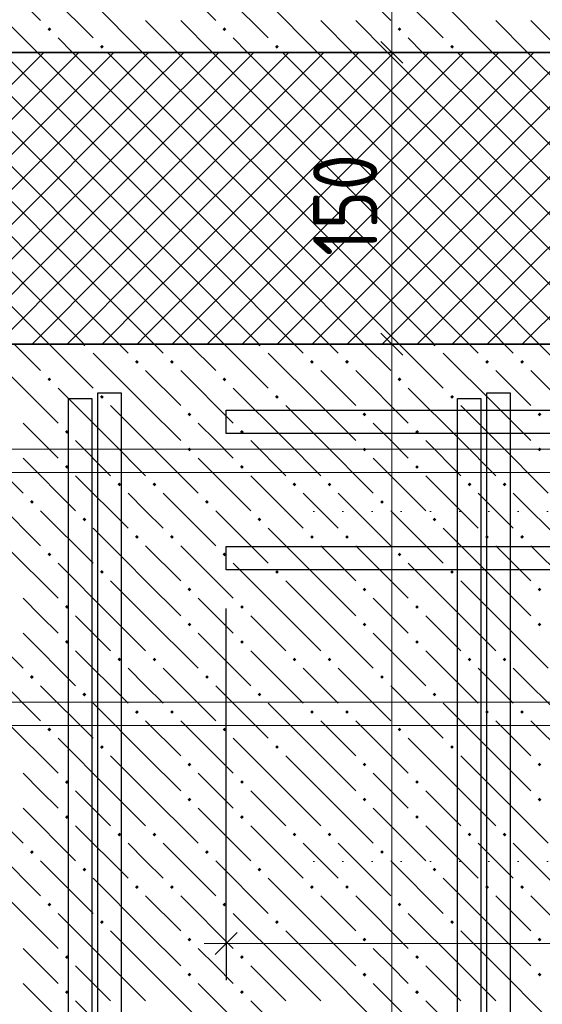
# Model space of a CAD drawing. Header units: millimetres. Extents: x 0 to 42000, y 0 to 29700.
# Tile 18 of 64: x 8148 to 9939, y 16452 to 19826. Entities that reach past the tile are written whole.
import ezdxf

# ---------------------------------------------------------------- set-up
doc = ezdxf.new("R2010")
doc.units = ezdxf.units.MM
doc.linetypes.add('______9', pattern=[100, 0, -100])
for name, color, linetype, lineweight in [('Standard', 7, 'Continuous', 25), ('ЖБ Перекрытие верхний уровень', 7, 'Continuous', 18), ('Обрамление П-обр. равн.', 7, 'Continuous', 25), ('Размерная линия_ общее', 7, 'Continuous', 13), ('Ребро вкладыша арматура S1', 7, 'Continuous', 25), ('Фоновоя арматура Х1', 7, 'Continuous', 25)]:
    doc.layers.add(name, color=color, linetype=linetype, lineweight=lineweight)
doc.layers.add('Утеплитель перекрытие', color=7, linetype='Continuous', true_color=0xa0a0a0)
doc.styles.add('ISOCPEUR', font='txt')

msp = doc.modelspace()

# ---------------------------------------------------------------- hatches: boundary and pattern name
at = {"layer": 'ЖБ Перекрытие верхний уровень', "linetype": 'Continuous', "lineweight": 18, "transparency": 33554687}
for points in [[(8242.8, 19793.5), (8249.3, 19800), (8255.8, 19793.5), (8249.3, 19787)], [(8842.8, 19793.5), (8849.3, 19800), (8855.8, 19793.5), (8849.3, 19787)], [(9442.8, 19793.5), (9449.3, 19800), (9455.8, 19793.5), (9449.3, 19787)], [(8422.8, 19733.5), (8429.3, 19740), (8435.8, 19733.5), (8429.3, 19727)], [(9022.8, 19733.5), (9029.3, 19740), (9035.8, 19733.5), (9029.3, 19727)], [(9622.8, 19733.5), (9629.3, 19740), (9635.8, 19733.5), (9629.3, 19727)], [(8363.7, 18714.3), (8375, 18714.3), (8375.8, 18713.5), (8369.3, 18707), (8362.8, 18713.5)], [(8963.7, 18714.3), (8975, 18714.3), (8975.8, 18713.5), (8969.3, 18707), (8962.8, 18713.5)], [(9563.7, 18714.3), (9575, 18714.3), (9575.8, 18713.5), (9569.3, 18707), (9562.8, 18713.5)], [(8542.8, 18653.5), (8549.3, 18660), (8555.8, 18653.5), (8549.3, 18647)], [(8662.8, 18653.5), (8669.3, 18660), (8675.8, 18653.5), (8669.3, 18647)], [(9142.8, 18653.5), (9149.3, 18660), (9155.8, 18653.5), (9149.3, 18647)], [(9262.8, 18653.5), (9269.3, 18660), (9275.8, 18653.5), (9269.3, 18647)], [(9742.8, 18653.5), (9749.3, 18660), (9755.8, 18653.5), (9749.3, 18647)], [(9862.8, 18653.5), (9869.3, 18660), (9875.8, 18653.5), (9869.3, 18647)], [(8242.8, 18593.5), (8249.3, 18600), (8255.8, 18593.5), (8249.3, 18587)], [(8842.8, 18593.5), (8849.3, 18600), (8855.8, 18593.5), (8849.3, 18587)], [(9442.8, 18593.5), (9449.3, 18600), (9455.8, 18593.5), (9449.3, 18587)], [(8422.8, 18533.5), (8429.3, 18540), (8435.8, 18533.5), (8429.3, 18527)], [(9022.8, 18533.5), (9029.3, 18540), (9035.8, 18533.5), (9029.3, 18527)], [(9622.8, 18533.5), (9629.3, 18540), (9635.8, 18533.5), (9629.3, 18527)], [(8722.8, 18473.5), (8729.3, 18480), (8735.8, 18473.5), (8729.3, 18467)], [(9322.8, 18473.5), (9329.3, 18480), (9335.8, 18473.5), (9329.3, 18467)], [(9922.8, 18473.5), (9929.3, 18480), (9935.8, 18473.5), (9929.3, 18467)], [(8302.8, 18413.5), (8309.3, 18420), (8315.8, 18413.5), (8309.3, 18407)], [(8902.8, 18413.5), (8909.3, 18420), (8915.8, 18413.5), (8909.3, 18407)], [(9502.8, 18413.5), (9509.3, 18420), (9515.8, 18413.5), (9509.3, 18407)], [(8722.8, 18353.5), (8729.3, 18360), (8735.8, 18353.5), (8729.3, 18347)], [(9322.8, 18353.5), (9329.3, 18360), (9335.8, 18353.5), (9329.3, 18347)], [(9922.8, 18353.5), (9929.3, 18360), (9935.8, 18353.5), (9929.3, 18347)], [(8302.8, 18293.5), (8309.3, 18300), (8315.8, 18293.5), (8309.3, 18287)], [(8902.8, 18293.5), (8909.3, 18300), (8915.8, 18293.5), (8909.3, 18287)], [(9502.8, 18293.5), (9509.3, 18300), (9515.8, 18293.5), (9509.3, 18287)], [(8482.8, 18233.5), (8489.3, 18240), (8495.8, 18233.5), (8489.3, 18227)], [(8602.8, 18233.5), (8609.3, 18240), (8615.8, 18233.5), (8609.3, 18227)], [(9082.8, 18233.5), (9089.3, 18240), (9095.8, 18233.5), (9089.3, 18227)], [(9202.8, 18233.5), (9209.3, 18240), (9215.8, 18233.5), (9209.3, 18227)], [(9682.8, 18233.5), (9689.3, 18240), (9695.8, 18233.5), (9689.3, 18227)], [(9802.8, 18233.5), (9809.3, 18240), (9815.8, 18233.5), (9809.3, 18227)], [(8182.8, 18173.5), (8189.3, 18180), (8195.8, 18173.5), (8189.3, 18167)], [(8782.8, 18173.5), (8789.3, 18180), (8795.8, 18173.5), (8789.3, 18167)], [(9382.8, 18173.5), (9389.3, 18180), (9395.8, 18173.5), (9389.3, 18167)], [(8362.8, 18113.5), (8369.3, 18120), (8375.8, 18113.5), (8369.3, 18107)], [(8962.8, 18113.5), (8969.3, 18120), (8975.8, 18113.5), (8969.3, 18107)], [(9562.8, 18113.5), (9569.3, 18120), (9575.8, 18113.5), (9569.3, 18107)], [(8542.8, 18053.5), (8549.3, 18060), (8555.8, 18053.5), (8549.3, 18047)], [(8662.8, 18053.5), (8669.3, 18060), (8675.8, 18053.5), (8669.3, 18047)], [(9142.8, 18053.5), (9149.3, 18060), (9155.8, 18053.5), (9149.3, 18047)], [(9262.8, 18053.5), (9269.3, 18060), (9275.8, 18053.5), (9269.3, 18047)], [(9742.8, 18053.5), (9749.3, 18060), (9755.8, 18053.5), (9749.3, 18047)], [(9862.8, 18053.5), (9869.3, 18060), (9875.8, 18053.5), (9869.3, 18047)], [(8242.8, 17993.5), (8249.3, 18000), (8255.8, 17993.5), (8249.3, 17987)], [(8842.8, 17993.5), (8849.3, 18000), (8855.8, 17993.5), (8849.3, 17987)], [(9442.8, 17993.5), (9449.3, 18000), (9455.8, 17993.5), (9449.3, 17987)], [(8422.8, 17933.5), (8429.3, 17940), (8435.8, 17933.5), (8429.3, 17927)], [(9022.8, 17933.5), (9029.3, 17940), (9035.8, 17933.5), (9029.3, 17927)], [(9622.8, 17933.5), (9629.3, 17940), (9635.8, 17933.5), (9629.3, 17927)], [(8722.8, 17873.5), (8729.3, 17880), (8735.8, 17873.5), (8729.3, 17867)], [(9322.8, 17873.5), (9329.3, 17880), (9335.8, 17873.5), (9329.3, 17867)], [(9922.8, 17873.5), (9929.3, 17880), (9935.8, 17873.5), (9929.3, 17867)], [(8302.8, 17813.5), (8309.3, 17820), (8315.8, 17813.5), (8309.3, 17807)], [(8902.8, 17813.5), (8909.3, 17820), (8915.8, 17813.5), (8909.3, 17807)], [(9502.8, 17813.5), (9509.3, 17820), (9515.8, 17813.5), (9509.3, 17807)], [(8722.8, 17753.5), (8729.3, 17760), (8735.8, 17753.5), (8729.3, 17747)], [(9322.8, 17753.5), (9329.3, 17760), (9335.8, 17753.5), (9329.3, 17747)], [(9922.8, 17753.5), (9929.3, 17760), (9935.8, 17753.5), (9929.3, 17747)], [(8302.8, 17693.5), (8309.3, 17700), (8315.8, 17693.5), (8309.3, 17687)], [(8902.8, 17693.5), (8909.3, 17700), (8915.8, 17693.5), (8909.3, 17687)], [(9502.8, 17693.5), (9509.3, 17700), (9515.8, 17693.5), (9509.3, 17687)], [(8482.8, 17633.5), (8489.3, 17640), (8495.8, 17633.5), (8489.3, 17627)], [(8602.8, 17633.5), (8609.3, 17640), (8615.8, 17633.5), (8609.3, 17627)], [(9082.8, 17633.5), (9089.3, 17640), (9095.8, 17633.5), (9089.3, 17627)], [(9202.8, 17633.5), (9209.3, 17640), (9215.8, 17633.5), (9209.3, 17627)], [(9682.8, 17633.5), (9689.3, 17640), (9695.8, 17633.5), (9689.3, 17627)], [(9802.8, 17633.5), (9809.3, 17640), (9815.8, 17633.5), (9809.3, 17627)], [(8182.8, 17573.5), (8189.3, 17580), (8195.8, 17573.5), (8189.3, 17567)], [(8782.8, 17573.5), (8789.3, 17580), (8795.8, 17573.5), (8789.3, 17567)], [(9382.8, 17573.5), (9389.3, 17580), (9395.8, 17573.5), (9389.3, 17567)], [(8362.8, 17513.5), (8369.3, 17520), (8375.8, 17513.5), (8369.3, 17507)], [(8962.8, 17513.5), (8969.3, 17520), (8975.8, 17513.5), (8969.3, 17507)], [(9562.8, 17513.5), (9569.3, 17520), (9575.8, 17513.5), (9569.3, 17507)], [(8542.8, 17453.5), (8549.3, 17460), (8555.8, 17453.5), (8549.3, 17447)], [(8662.8, 17453.5), (8669.3, 17460), (8675.8, 17453.5), (8669.3, 17447)], [(9142.8, 17453.5), (9149.3, 17460), (9155.8, 17453.5), (9149.3, 17447)], [(9262.8, 17453.5), (9269.3, 17460), (9275.8, 17453.5), (9269.3, 17447)], [(9742.8, 17453.5), (9749.3, 17460), (9755.8, 17453.5), (9749.3, 17447)], [(9862.8, 17453.5), (9869.3, 17460), (9875.8, 17453.5), (9869.3, 17447)], [(8242.8, 17393.5), (8249.3, 17400), (8255.8, 17393.5), (8249.3, 17387)], [(8842.8, 17393.5), (8849.3, 17400), (8855.8, 17393.5), (8849.3, 17387)], [(9442.8, 17393.5), (9449.3, 17400), (9455.8, 17393.5), (9449.3, 17387)], [(8422.8, 17333.5), (8429.3, 17340), (8435.8, 17333.5), (8429.3, 17327)], [(9022.8, 17333.5), (9029.3, 17340), (9035.8, 17333.5), (9029.3, 17327)], [(9622.8, 17333.5), (9629.3, 17340), (9635.8, 17333.5), (9629.3, 17327)], [(8722.8, 17273.5), (8729.3, 17280), (8735.8, 17273.5), (8729.3, 17267)], [(9322.8, 17273.5), (9329.3, 17280), (9335.8, 17273.5), (9329.3, 17267)], [(9922.8, 17273.5), (9929.3, 17280), (9935.8, 17273.5), (9929.3, 17267)], [(8302.8, 17213.5), (8309.3, 17220), (8315.8, 17213.5), (8309.3, 17207)], [(8902.8, 17213.5), (8909.3, 17220), (8915.8, 17213.5), (8909.3, 17207)], [(9502.8, 17213.5), (9509.3, 17220), (9515.8, 17213.5), (9509.3, 17207)], [(8722.8, 17153.5), (8729.3, 17160), (8735.8, 17153.5), (8729.3, 17147)], [(9322.8, 17153.5), (9329.3, 17160), (9335.8, 17153.5), (9329.3, 17147)], [(9922.8, 17153.5), (9929.3, 17160), (9935.8, 17153.5), (9929.3, 17147)], [(8302.8, 17093.5), (8309.3, 17100), (8315.8, 17093.5), (8309.3, 17087)], [(8902.8, 17093.5), (8909.3, 17100), (8915.8, 17093.5), (8909.3, 17087)], [(9502.8, 17093.5), (9509.3, 17100), (9515.8, 17093.5), (9509.3, 17087)], [(8482.8, 17033.5), (8489.3, 17040), (8495.8, 17033.5), (8489.3, 17027)], [(8602.8, 17033.5), (8609.3, 17040), (8615.8, 17033.5), (8609.3, 17027)], [(9082.8, 17033.5), (9089.3, 17040), (9095.8, 17033.5), (9089.3, 17027)], [(9202.8, 17033.5), (9209.3, 17040), (9215.8, 17033.5), (9209.3, 17027)], [(9682.8, 17033.5), (9689.3, 17040), (9695.8, 17033.5), (9689.3, 17027)], [(9802.8, 17033.5), (9809.3, 17040), (9815.8, 17033.5), (9809.3, 17027)], [(8182.8, 16973.5), (8189.3, 16980), (8195.8, 16973.5), (8189.3, 16967)], [(8782.8, 16973.5), (8789.3, 16980), (8795.8, 16973.5), (8789.3, 16967)], [(9382.8, 16973.5), (9389.3, 16980), (9395.8, 16973.5), (9389.3, 16967)], [(8362.8, 16913.5), (8369.3, 16920), (8375.8, 16913.5), (8369.3, 16907)], [(8962.8, 16913.5), (8969.3, 16920), (8975.8, 16913.5), (8969.3, 16907)], [(9562.8, 16913.5), (9569.3, 16920), (9575.8, 16913.5), (9569.3, 16907)], [(8542.8, 16853.5), (8549.3, 16860), (8555.8, 16853.5), (8549.3, 16847)], [(8662.8, 16853.5), (8669.3, 16860), (8675.8, 16853.5), (8669.3, 16847)], [(9142.8, 16853.5), (9149.3, 16860), (9155.8, 16853.5), (9149.3, 16847)], [(9262.8, 16853.5), (9269.3, 16860), (9275.8, 16853.5), (9269.3, 16847)], [(9742.8, 16853.5), (9749.3, 16860), (9755.8, 16853.5), (9749.3, 16847)], [(9862.8, 16853.5), (9869.3, 16860), (9875.8, 16853.5), (9869.3, 16847)], [(8242.8, 16793.5), (8249.3, 16800), (8255.8, 16793.5), (8249.3, 16787)], [(8842.8, 16793.5), (8849.3, 16800), (8855.8, 16793.5), (8849.3, 16787)], [(9442.8, 16793.5), (9449.3, 16800), (9455.8, 16793.5), (9449.3, 16787)], [(8422.8, 16733.5), (8429.3, 16740), (8435.8, 16733.5), (8429.3, 16727)], [(9022.8, 16733.5), (9029.3, 16740), (9035.8, 16733.5), (9029.3, 16727)], [(9622.8, 16733.5), (9629.3, 16740), (9635.8, 16733.5), (9629.3, 16727)], [(8722.8, 16673.5), (8729.3, 16680), (8735.8, 16673.5), (8729.3, 16667)], [(9322.8, 16673.5), (9329.3, 16680), (9335.8, 16673.5), (9329.3, 16667)], [(9922.8, 16673.5), (9929.3, 16680), (9935.8, 16673.5), (9929.3, 16667)], [(8302.8, 16613.5), (8309.3, 16620), (8315.8, 16613.5), (8309.3, 16607)], [(8902.8, 16613.5), (8909.3, 16620), (8915.8, 16613.5), (8909.3, 16607)], [(9502.8, 16613.5), (9509.3, 16620), (9515.8, 16613.5), (9509.3, 16607)], [(8722.8, 16553.5), (8729.3, 16560), (8735.8, 16553.5), (8729.3, 16547)], [(9322.8, 16553.5), (9329.3, 16560), (9335.8, 16553.5), (9329.3, 16547)], [(9922.8, 16553.5), (9929.3, 16560), (9935.8, 16553.5), (9929.3, 16547)], [(8302.8, 16493.5), (8309.3, 16500), (8315.8, 16493.5), (8309.3, 16487)], [(8902.8, 16493.5), (8909.3, 16500), (8915.8, 16493.5), (8909.3, 16487)], [(9502.8, 16493.5), (9509.3, 16500), (9515.8, 16493.5), (9509.3, 16487)]]:
    msp.add_hatch(color=7, dxfattribs=at).paths.add_polyline_path(points, flags=16)

# ---------------------------------------------------------------- linework, layer by layer
at = {"layer": 'Standard', "color": 7, "linetype": '______9', "lineweight": 13, "transparency": 33554687}
for p, q in [((22368.4, 18141), (9029.5, 18141)), ((22368.4, 16941), (9029.5, 16941))]:
    msp.add_line(p, q, dxfattribs=at)
at = {"layer": 'Standard', "color": 7, "linetype": 'Continuous', "lineweight": 35, "transparency": 33554687}
msp.add_lwpolyline([(7654.9, 19714.3), (10921.6, 19714.3), (10921.6, 18714.3), (7654.9, 18714.3), (7654.9, 19714.3)], dxfattribs=at)
at = {"layer": 'ЖБ Перекрытие верхний уровень', "color": 9, "linetype": 'Continuous', "lineweight": 18, "true_color": 0xc7c7c7, "transparency": 33554687}
for p, q in [((8039.3, 20003.5), (8219.3, 19823.5)), ((8639.3, 20003.5), (8819.3, 19823.5)), ((9239.3, 20003.5), (9419.3, 19823.5)), ((8219.3, 19943.5), (8399.3, 19763.5)), ((8819.3, 19943.5), (8999.3, 19763.5)), ((9419.3, 19943.5), (9599.3, 19763.5)), ((8568.5, 19714.3), (8399.3, 19883.5)), ((9168.5, 19714.3), (8999.3, 19883.5)), ((9768.5, 19714.3), (9599.3, 19883.5)), ((8099.3, 19823.5), (8208.5, 19714.3)), ((8579.3, 19823.5), (8688.5, 19714.3)), ((8699.3, 19823.5), (8808.5, 19714.3)), ((9179.3, 19823.5), (9288.5, 19714.3)), ((9299.3, 19823.5), (9408.5, 19714.3)), ((9779.3, 19823.5), (9888.5, 19714.3)), ((9899.3, 19823.5), (10008.5, 19714.3)), ((8328.5, 19714.3), (8279.3, 19763.5)), ((8928.5, 19714.3), (8879.3, 19763.5)), ((9528.5, 19714.3), (9479.3, 19763.5)), ((8579.3, 18503.5), (8399.3, 18683.5)), ((9179.3, 18503.5), (8999.3, 18683.5)), ((9779.3, 18503.5), (9599.3, 18683.5)), ((8099.3, 18623.5), (8279.3, 18443.5)), ((8579.3, 18623.5), (8699.3, 18503.5)), ((8699.3, 18623.5), (8879.3, 18443.5)), ((9179.3, 18623.5), (9299.3, 18503.5)), ((9299.3, 18623.5), (9479.3, 18443.5)), ((9779.3, 18623.5), (9899.3, 18503.5)), ((9899.3, 18623.5), (10079.3, 18443.5)), ((8459.3, 18383.5), (8279.3, 18563.5)), ((9059.3, 18383.5), (8879.3, 18563.5)), ((9659.3, 18383.5), (9479.3, 18563.5)), ((8459.3, 18503.5), (8579.3, 18383.5)), ((8579.3, 18503.5), (8699.3, 18383.5)), ((9059.3, 18503.5), (9179.3, 18383.5)), ((9179.3, 18503.5), (9299.3, 18383.5)), ((9659.3, 18503.5), (9779.3, 18383.5)), ((9779.3, 18503.5), (9899.3, 18383.5)), ((8219.3, 18383.5), (8159.3, 18443.5)), ((8819.3, 18383.5), (8759.3, 18443.5)), ((9419.3, 18383.5), (9359.3, 18443.5)), ((7979.3, 18383.5), (8159.3, 18203.5)), ((8279.3, 18323.5), (8219.3, 18383.5)), ((8339.3, 18383.5), (8459.3, 18263.5)), ((8459.3, 18383.5), (8579.3, 18263.5)), ((8579.3, 18383.5), (8759.3, 18203.5)), ((8879.3, 18323.5), (8819.3, 18383.5)), ((8939.3, 18383.5), (9059.3, 18263.5)), ((9059.3, 18383.5), (9179.3, 18263.5)), ((9179.3, 18383.5), (9359.3, 18203.5)), ((9479.3, 18323.5), (9419.3, 18383.5)), ((9539.3, 18383.5), (9659.3, 18263.5)), ((9659.3, 18383.5), (9779.3, 18263.5)), ((9779.3, 18383.5), (9959.3, 18203.5)), ((8159.3, 18323.5), (8339.3, 18143.5)), ((8759.3, 18323.5), (8939.3, 18143.5)), ((9359.3, 18323.5), (9539.3, 18143.5)), ((8339.3, 18263.5), (8519.3, 18083.5)), ((8939.3, 18263.5), (9119.3, 18083.5)), ((9539.3, 18263.5), (9719.3, 18083.5)), ((8039.3, 18203.5), (8219.3, 18023.5)), ((8579.3, 18143.5), (8519.3, 18203.5)), ((8639.3, 18203.5), (8819.3, 18023.5)), ((9179.3, 18143.5), (9119.3, 18203.5)), ((9239.3, 18203.5), (9419.3, 18023.5)), ((9779.3, 18143.5), (9719.3, 18203.5)), ((9839.3, 18203.5), (10019.3, 18023.5)), ((8219.3, 18143.5), (8399.3, 17963.5)), ((8639.3, 18083.5), (8579.3, 18143.5)), ((8819.3, 18143.5), (8999.3, 17963.5)), ((9239.3, 18083.5), (9179.3, 18143.5)), ((9419.3, 18143.5), (9599.3, 17963.5)), ((9839.3, 18083.5), (9779.3, 18143.5)), ((9179.3, 17903.5), (8999.3, 18083.5)), ((9779.3, 17903.5), (9599.3, 18083.5)), ((8099.3, 18023.5), (8279.3, 17843.5)), ((8579.3, 18023.5), (8699.3, 17903.5)), ((8699.3, 18023.5), (8879.3, 17843.5)), ((9179.3, 18023.5), (9299.3, 17903.5)), ((9299.3, 18023.5), (9479.3, 17843.5)), ((9779.3, 18023.5), (9899.3, 17903.5)), ((9899.3, 18023.5), (10079.3, 17843.5)), ((8459.3, 17783.5), (8279.3, 17963.5)), ((9059.3, 17783.5), (8879.3, 17963.5)), ((9659.3, 17783.5), (9479.3, 17963.5)), ((8459.3, 17903.5), (8579.3, 17783.5)), ((8579.3, 17903.5), (8699.3, 17783.5)), ((9059.3, 17903.5), (9179.3, 17783.5)), ((9179.3, 17903.5), (9299.3, 17783.5)), ((9659.3, 17903.5), (9779.3, 17783.5)), ((9779.3, 17903.5), (9899.3, 17783.5)), ((8219.3, 17783.5), (8159.3, 17843.5)), ((8819.3, 17783.5), (8759.3, 17843.5)), ((9419.3, 17783.5), (9359.3, 17843.5)), ((7979.3, 17783.5), (8159.3, 17603.5)), ((8279.3, 17723.5), (8219.3, 17783.5)), ((8339.3, 17783.5), (8459.3, 17663.5)), ((8459.3, 17783.5), (8579.3, 17663.5)), ((8579.3, 17783.5), (8759.3, 17603.5)), ((8879.3, 17723.5), (8819.3, 17783.5)), ((8939.3, 17783.5), (9059.3, 17663.5)), ((9059.3, 17783.5), (9179.3, 17663.5)), ((9179.3, 17783.5), (9359.3, 17603.5)), ((9479.3, 17723.5), (9419.3, 17783.5)), ((9539.3, 17783.5), (9659.3, 17663.5)), ((9659.3, 17783.5), (9779.3, 17663.5)), ((9779.3, 17783.5), (9959.3, 17603.5)), ((8159.3, 17723.5), (8339.3, 17543.5)), ((8759.3, 17723.5), (8939.3, 17543.5)), ((9359.3, 17723.5), (9539.3, 17543.5)), ((8339.3, 17663.5), (8519.3, 17483.5)), ((8939.3, 17663.5), (9119.3, 17483.5)), ((9539.3, 17663.5), (9719.3, 17483.5)), ((8039.3, 17603.5), (8219.3, 17423.5)), ((8579.3, 17543.5), (8519.3, 17603.5)), ((8639.3, 17603.5), (8819.3, 17423.5)), ((9179.3, 17543.5), (9119.3, 17603.5)), ((9239.3, 17603.5), (9419.3, 17423.5)), ((9779.3, 17543.5), (9719.3, 17603.5)), ((9839.3, 17603.5), (10019.3, 17423.5)), ((8219.3, 17543.5), (8399.3, 17363.5)), ((8639.3, 17483.5), (8579.3, 17543.5)), ((8819.3, 17543.5), (8999.3, 17363.5)), ((9239.3, 17483.5), (9179.3, 17543.5)), ((9419.3, 17543.5), (9599.3, 17363.5)), ((9839.3, 17483.5), (9779.3, 17543.5)), ((8579.3, 17303.5), (8399.3, 17483.5)), ((9179.3, 17303.5), (8999.3, 17483.5)), ((9779.3, 17303.5), (9599.3, 17483.5)), ((8099.3, 17423.5), (8279.3, 17243.5)), ((8579.3, 17423.5), (8699.3, 17303.5)), ((8699.3, 17423.5), (8879.3, 17243.5)), ((9179.3, 17423.5), (9299.3, 17303.5)), ((9299.3, 17423.5), (9479.3, 17243.5)), ((9779.3, 17423.5), (9899.3, 17303.5)), ((9899.3, 17423.5), (10079.3, 17243.5)), ((8459.3, 17183.5), (8279.3, 17363.5)), ((9059.3, 17183.5), (8879.3, 17363.5)), ((9659.3, 17183.5), (9479.3, 17363.5)), ((8459.3, 17303.5), (8579.3, 17183.5)), ((8579.3, 17303.5), (8699.3, 17183.5)), ((9059.3, 17303.5), (9179.3, 17183.5)), ((9179.3, 17303.5), (9299.3, 17183.5)), ((9659.3, 17303.5), (9779.3, 17183.5)), ((9779.3, 17303.5), (9899.3, 17183.5)), ((8219.3, 17183.5), (8159.3, 17243.5)), ((8819.3, 17183.5), (8759.3, 17243.5)), ((7979.3, 17183.5), (8159.3, 17003.5)), ((8279.3, 17123.5), (8219.3, 17183.5)), ((8339.3, 17183.5), (8459.3, 17063.5)), ((8459.3, 17183.5), (8579.3, 17063.5)), ((8579.3, 17183.5), (8759.3, 17003.5)), ((8879.3, 17123.5), (8819.3, 17183.5)), ((8939.3, 17183.5), (9059.3, 17063.5)), ((9059.3, 17183.5), (9179.3, 17063.5)), ((9179.3, 17183.5), (9359.3, 17003.5)), ((9479.3, 17123.5), (9419.3, 17183.5)), ((9539.3, 17183.5), (9659.3, 17063.5)), ((9659.3, 17183.5), (9779.3, 17063.5)), ((9779.3, 17183.5), (9959.3, 17003.5)), ((8159.3, 17123.5), (8339.3, 16943.5)), ((8759.3, 17123.5), (8939.3, 16943.5)), ((9359.3, 17123.5), (9539.3, 16943.5)), ((8339.3, 17063.5), (8519.3, 16883.5)), ((8939.3, 17063.5), (9119.3, 16883.5)), ((9539.3, 17063.5), (9719.3, 16883.5)), ((8039.3, 17003.5), (8219.3, 16823.5)), ((8579.3, 16943.5), (8519.3, 17003.5)), ((8639.3, 17003.5), (8819.3, 16823.5)), ((9179.3, 16943.5), (9119.3, 17003.5)), ((9239.3, 17003.5), (9419.3, 16823.5)), ((9779.3, 16943.5), (9719.3, 17003.5)), ((9839.3, 17003.5), (10019.3, 16823.5)), ((8219.3, 16943.5), (8399.3, 16763.5)), ((8639.3, 16883.5), (8579.3, 16943.5)), ((8819.3, 16943.5), (8999.3, 16763.5)), ((9239.3, 16883.5), (9179.3, 16943.5)), ((9419.3, 16943.5), (9599.3, 16763.5)), ((9839.3, 16883.5), (9779.3, 16943.5)), ((8579.3, 16703.5), (8399.3, 16883.5)), ((9179.3, 16703.5), (8999.3, 16883.5)), ((9779.3, 16703.5), (9599.3, 16883.5)), ((8099.3, 16823.5), (8279.3, 16643.5)), ((8579.3, 16823.5), (8699.3, 16703.5)), ((8699.3, 16823.5), (8879.3, 16643.5)), ((9179.3, 16823.5), (9299.3, 16703.5)), ((9299.3, 16823.5), (9479.3, 16643.5)), ((9779.3, 16823.5), (9899.3, 16703.5)), ((9899.3, 16823.5), (10079.3, 16643.5)), ((8459.3, 16583.5), (8279.3, 16763.5)), ((9059.3, 16583.5), (8879.3, 16763.5)), ((9659.3, 16583.5), (9479.3, 16763.5)), ((8459.3, 16703.5), (8579.3, 16583.5)), ((8579.3, 16703.5), (8699.3, 16583.5)), ((9059.3, 16703.5), (9179.3, 16583.5)), ((9179.3, 16703.5), (9299.3, 16583.5)), ((9659.3, 16703.5), (9779.3, 16583.5)), ((9779.3, 16703.5), (9899.3, 16583.5)), ((8219.3, 16583.5), (8159.3, 16643.5)), ((8819.3, 16583.5), (8759.3, 16643.5)), ((9419.3, 16583.5), (9359.3, 16643.5)), ((8279.3, 16523.5), (8219.3, 16583.5)), ((8339.3, 16583.5), (8459.3, 16463.5)), ((8459.3, 16583.5), (8579.3, 16463.5)), ((8579.3, 16583.5), (8759.3, 16403.5)), ((8879.3, 16523.5), (8819.3, 16583.5)), ((8939.3, 16583.5), (9059.3, 16463.5)), ((9059.3, 16583.5), (9179.3, 16463.5)), ((9179.3, 16583.5), (9359.3, 16403.5)), ((9479.3, 16523.5), (9419.3, 16583.5)), ((9539.3, 16583.5), (9659.3, 16463.5)), ((9659.3, 16583.5), (9779.3, 16463.5)), ((9779.3, 16583.5), (9959.3, 16403.5)), ((8159.3, 16523.5), (8339.3, 16343.5)), ((8759.3, 16523.5), (8939.3, 16343.5)), ((9359.3, 16523.5), (9539.3, 16343.5)), ((8339.3, 16463.5), (8519.3, 16283.5)), ((8939.3, 16463.5), (9119.3, 16283.5)), ((9539.3, 16463.5), (9719.3, 16283.5))]:
    msp.add_line(p, q, dxfattribs=at)
for points in [[(8128.5, 18714.3), (8128.5, 18714.3), (8219.3, 18623.5)], [(8248.5, 18714.3), (8248.5, 18714.3), (8399.3, 18563.5)], [(8488.5, 18714.3), (8488.5, 18714.3), (8519.3, 18683.5)], [(8639.3, 18683.5), (8608.5, 18714.3), (8608.5, 18714.3)], [(8728.5, 18714.3), (8728.5, 18714.3), (8819.3, 18623.5)], [(8848.5, 18714.3), (8848.5, 18714.3), (8999.3, 18563.5)], [(9088.5, 18714.3), (9088.5, 18714.3), (9119.3, 18683.5)], [(9239.3, 18683.5), (9208.5, 18714.3), (9208.5, 18714.3)], [(9328.5, 18714.3), (9328.5, 18714.3), (9419.3, 18623.5)], [(9448.5, 18714.3), (9448.5, 18714.3), (9599.3, 18563.5)], [(9688.5, 18714.3), (9688.5, 18714.3), (9719.3, 18683.5)], [(9839.3, 18683.5), (9808.5, 18714.3), (9808.5, 18714.3)], [(9928.5, 18714.3), (9928.5, 18714.3), (10019.3, 18623.5)], [(8579.3, 17903.5), (8511, 17971.8), (8511, 17971.8), (8399.3, 18083.5)], [(9419.3, 17183.5), (9415.6, 17187.2), (9415.6, 17187.2), (9359.3, 17243.5)]]:
    msp.add_lwpolyline(points, dxfattribs=at)
at = {"layer": 'Обрамление П-обр. равн.', "color": 38, "linetype": 'Continuous', "lineweight": 25, "true_color": 0x5f1e0f, "transparency": 33554687}
for points in [[(8314.9, 13214.3), (8314.9, 18527.7), (8394.9, 18527.7), (8394.9, 13214.3), (8314.9, 13214.3)], [(8494.9, 18547.7), (8494.9, 14467.7), (8414.9, 14467.7), (8414.9, 18547.7), (8494.9, 18547.7)], [(9648.2, 13214.3), (9648.2, 18527.7), (9728.2, 18527.7), (9728.2, 13214.3), (9648.2, 13214.3)], [(9828.2, 18547.7), (9828.2, 14467.7), (9748.2, 14467.7), (9748.2, 18547.7), (9828.2, 18547.7)]]:
    msp.add_lwpolyline(points, dxfattribs=at)
at = {"layer": 'Размерная линия_ общее', "color": 251, "linetype": 'Continuous', "lineweight": 25, "true_color": 0x656565, "transparency": 33554687}
for p, q in [((9385.8, 19751.8), (9460.8, 19676.8)), ((9385.8, 18751.8), (9460.8, 18676.8)), ((8817.4, 16622.4), (8892.4, 16697.4))]:
    msp.add_line(p, q, dxfattribs=at)
at = {"layer": 'Размерная линия_ общее', "color": 251, "linetype": 'Continuous', "lineweight": -3, "true_color": 0x656565, "transparency": 33554687}
for p, q in [((9423.3, 19714.3), (9298.3, 19714.3)), ((9423.3, 19714.3), (9548.3, 19714.3)), ((9423.3, 19714.3), (9423.3, 19714.3)), ((9423.3, 18714.3), (9298.3, 18714.3)), ((9423.3, 18714.3), (9548.3, 18714.3)), ((9423.3, 18714.3), (9521.6, 18714.3)), ((8854.9, 16659.9), (8854.9, 17807.7)), ((8854.9, 16659.9), (8854.9, 16784.9)), ((8854.9, 16659.9), (8854.9, 16534.9))]:
    msp.add_line(p, q, dxfattribs=at)
at = {"layer": 'Размерная линия_ общее', "color": 251, "linetype": 'Continuous', "lineweight": 13, "true_color": 0x656565, "transparency": 33554687}
for p, q in [((9423.3, 19714.3), (9423.3, 18714.3)), ((9423.3, 18714.3), (9423.3, 13381)), ((8854.9, 16659.9), (8779.9, 16659.9)), ((8854.9, 16659.9), (14188.2, 16659.9))]:
    msp.add_line(p, q, dxfattribs=at)
msp.add_lwpolyline([(9423.3, 26381), (9423.3, 22670.6), (9423.3, 22670.6), (9423.3, 19714.3)], dxfattribs=at)
at = {"layer": 'Ребро вкладыша арматура S1', "color": 7, "linetype": 'Continuous', "lineweight": 25, "transparency": 33554687}
for points in [[(8854.9, 18487.7), (21854.9, 18487.7), (21854.9, 18407.7), (8854.9, 18407.7), (8854.9, 18487.7)], [(8854.9, 18487.7), (21854.9, 18487.7), (21854.9, 18407.7), (8854.9, 18407.7), (8854.9, 18487.7)], [(8854.9, 18021), (21854.9, 18021), (21854.9, 17941), (8854.9, 17941), (8854.9, 18021)], [(8854.9, 18021), (21854.9, 18021), (21854.9, 17941), (8854.9, 17941), (8854.9, 18021)]]:
    msp.add_lwpolyline(points, dxfattribs=at)
at = {"layer": 'Утеплитель перекрытие', "color": 252, "linetype": 'Continuous', "lineweight": 18, "true_color": 0x8f8f8f, "transparency": 33554687}
for p, q in [((7654.9, 19139.1), (8230.2, 19714.3)), ((7654.9, 19019.1), (8350.2, 19714.3)), ((7728.5, 19714.3), (8459.3, 18983.5)), ((7739.3, 18983.5), (8470.2, 19714.3)), ((7848.5, 19714.3), (8579.3, 18983.5)), ((7968.5, 19714.3), (8579.3, 19103.5)), ((8088.5, 19714.3), (8579.3, 19223.5)), ((8208.5, 19714.3), (8579.3, 19343.5)), ((8328.5, 19714.3), (8579.3, 19463.5)), ((8448.5, 19714.3), (8579.3, 19583.5)), ((8568.5, 19714.3), (8579.3, 19703.5)), ((8579.3, 19703.5), (8590.2, 19714.3)), ((8579.3, 19583.5), (8710.2, 19714.3)), ((8579.3, 19463.5), (8830.2, 19714.3)), ((8579.3, 19343.5), (8950.2, 19714.3)), ((8579.3, 19223.5), (9070.2, 19714.3)), ((8579.3, 19103.5), (9190.2, 19714.3)), ((8579.3, 18983.5), (9310.2, 19714.3)), ((8688.5, 19714.3), (9419.3, 18983.5)), ((8699.3, 18983.5), (9430.2, 19714.3)), ((8808.5, 19714.3), (9539.3, 18983.5)), ((8819.3, 18983.5), (9550.2, 19714.3)), ((8928.5, 19714.3), (9659.3, 18983.5)), ((8939.3, 18983.5), (9670.2, 19714.3)), ((9048.5, 19714.3), (9779.3, 18983.5)), ((9168.5, 19714.3), (9779.3, 19103.5)), ((9288.5, 19714.3), (9779.3, 19223.5)), ((9408.5, 19714.3), (9779.3, 19343.5)), ((9528.5, 19714.3), (9779.3, 19463.5)), ((9648.5, 19714.3), (9779.3, 19583.5)), ((9768.5, 19714.3), (9779.3, 19703.5)), ((9779.3, 19703.5), (9790.2, 19714.3)), ((9779.3, 19583.5), (9910.2, 19714.3)), ((9779.3, 19463.5), (10030.2, 19714.3)), ((9779.3, 19343.5), (10150.2, 19714.3)), ((9779.3, 19223.5), (10270.2, 19714.3)), ((9779.3, 19103.5), (10390.2, 19714.3)), ((9779.3, 18983.5), (10510.2, 19714.3)), ((9888.5, 19714.3), (10619.3, 18983.5)), ((9899.3, 18983.5), (10630.2, 19714.3)), ((7859.3, 18983.5), (8579.3, 19703.5)), ((8579.3, 19703.5), (9299.3, 18983.5)), ((9059.3, 18983.5), (9779.3, 19703.5)), ((9779.3, 19703.5), (10499.3, 18983.5)), ((7654.9, 19667.9), (8339.3, 18983.5)), ((7979.3, 18983.5), (8579.3, 19583.5)), ((8579.3, 19583.5), (9179.3, 18983.5)), ((9179.3, 18983.5), (9779.3, 19583.5)), ((9779.3, 19583.5), (10379.3, 18983.5)), ((7654.9, 19547.9), (8219.3, 18983.5)), ((8099.3, 18983.5), (8579.3, 19463.5)), ((8579.3, 19463.5), (9059.3, 18983.5)), ((9299.3, 18983.5), (9779.3, 19463.5)), ((9779.3, 19463.5), (10259.3, 18983.5)), ((8219.3, 18983.5), (8579.3, 19343.5)), ((8579.3, 19343.5), (8939.3, 18983.5)), ((9419.3, 18983.5), (9779.3, 19343.5)), ((9779.3, 19343.5), (10139.3, 18983.5)), ((8339.3, 18983.5), (8579.3, 19223.5)), ((8579.3, 19223.5), (8819.3, 18983.5)), ((9539.3, 18983.5), (9779.3, 19223.5)), ((9779.3, 19223.5), (10019.3, 18983.5)), ((8459.3, 18983.5), (8579.3, 19103.5)), ((8579.3, 19103.5), (8699.3, 18983.5)), ((9659.3, 18983.5), (9779.3, 19103.5)), ((9779.3, 19103.5), (9899.3, 18983.5)), ((7950.2, 18714.3), (8219.3, 18983.5)), ((7979.3, 18983.5), (8248.5, 18714.3)), ((8070.2, 18714.3), (8339.3, 18983.5)), ((8099.3, 18983.5), (8368.5, 18714.3)), ((8190.2, 18714.3), (8459.3, 18983.5)), ((8219.3, 18983.5), (8488.5, 18714.3)), ((8310.2, 18714.3), (8579.3, 18983.5)), ((8339.3, 18983.5), (8579.3, 18743.5)), ((8459.3, 18983.5), (8579.3, 18863.5)), ((8579.3, 18863.5), (8699.3, 18983.5)), ((8579.3, 18743.5), (8819.3, 18983.5)), ((8579.3, 18983.5), (8848.5, 18714.3)), ((8670.2, 18714.3), (8939.3, 18983.5)), ((8699.3, 18983.5), (8968.5, 18714.3)), ((8790.2, 18714.3), (9059.3, 18983.5)), ((8819.3, 18983.5), (9088.5, 18714.3)), ((8910.2, 18714.3), (9179.3, 18983.5)), ((8939.3, 18983.5), (9208.5, 18714.3)), ((9030.2, 18714.3), (9299.3, 18983.5)), ((9059.3, 18983.5), (9328.5, 18714.3)), ((9150.2, 18714.3), (9419.3, 18983.5)), ((9179.3, 18983.5), (9448.5, 18714.3)), ((9270.2, 18714.3), (9539.3, 18983.5)), ((9299.3, 18983.5), (9568.5, 18714.3)), ((9390.2, 18714.3), (9659.3, 18983.5)), ((9419.3, 18983.5), (9688.5, 18714.3)), ((9510.2, 18714.3), (9779.3, 18983.5)), ((9539.3, 18983.5), (9779.3, 18743.5)), ((9659.3, 18983.5), (9779.3, 18863.5)), ((9779.3, 18863.5), (9899.3, 18983.5)), ((9779.3, 18743.5), (10019.3, 18983.5)), ((9779.3, 18983.5), (10048.5, 18714.3)), ((9870.2, 18714.3), (10139.3, 18983.5)), ((9899.3, 18983.5), (10168.5, 18714.3)), ((8430.2, 18714.3), (8579.3, 18863.5)), ((8579.3, 18863.5), (8728.5, 18714.3)), ((9630.2, 18714.3), (9779.3, 18863.5)), ((9779.3, 18863.5), (9928.5, 18714.3)), ((8550.2, 18714.3), (8579.3, 18743.5)), ((8579.3, 18743.5), (8608.5, 18714.3)), ((9750.2, 18714.3), (9779.3, 18743.5)), ((9779.3, 18743.5), (9808.5, 18714.3))]:
    msp.add_line(p, q, dxfattribs=at)
at = {"layer": 'Фоновоя арматура Х1', "color": 251, "linetype": 'Continuous', "lineweight": 18, "true_color": 0x656565, "transparency": 33554687}
for points in [[(14021.6, 18274.3), (5081.6, 18274.3), (5081.6, 18354.4), (14021.6, 18354.4), (14021.6, 18274.3)], [(14021.6, 18274.3), (5081.6, 18274.3), (5081.6, 18354.4), (14021.6, 18354.4), (14021.6, 18274.3)], [(14021.6, 17407.7), (5081.6, 17407.7), (5081.6, 17487.7), (14021.6, 17487.7), (14021.6, 17407.7)], [(14021.6, 17407.7), (5081.6, 17407.7), (5081.6, 17487.7), (14021.6, 17487.7), (14021.6, 17407.7)]]:
    msp.add_lwpolyline(points, dxfattribs=at)

# ---------------------------------------------------------------- texts
at = {"layer": 'Размерная линия_ общее', "color": 251, "linetype": 'Continuous', "lineweight": 25, "true_color": 0x656565, "transparency": 33554687, "insert": (9373.3, 19016.3), "char_height": 220, "width": 508.571, "attachment_point": 7, "rotation": 90, "style": 'ISOCPEUR'}
msp.add_mtext('\\W0.83;150', dxfattribs=at)

doc.saveas('drawing.dxf')
